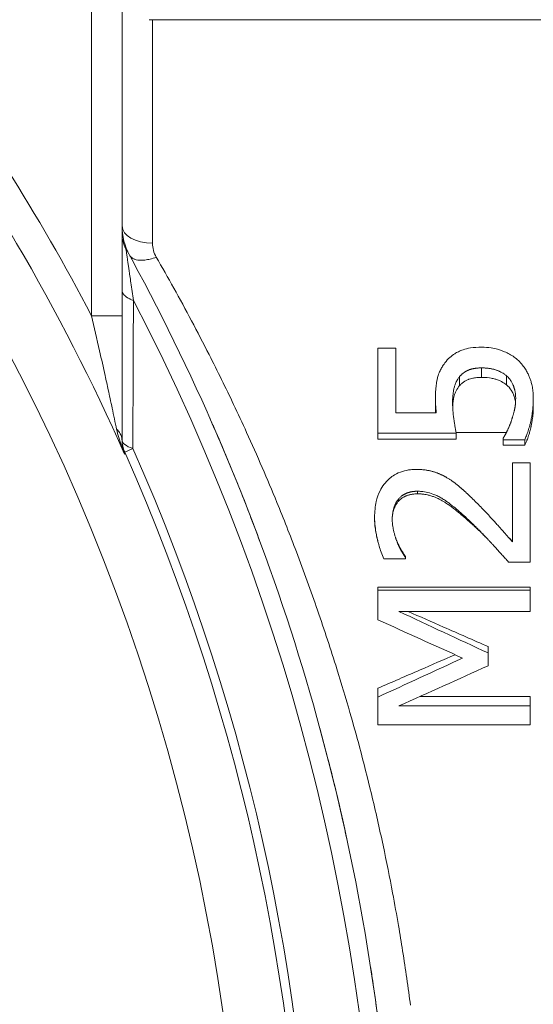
# Model space of a CAD drawing. Header units: millimetres. Extents: x -104 to 382, y -287 to 234.
# Tile 29 of 46: x 55 to 72, y -142 to -109. Entities that reach past the tile are written whole.
import ezdxf

# ---------------------------------------------------------------- set-up
doc = ezdxf.new("R2010")
doc.units = ezdxf.units.MM
doc.linetypes.add('K5LT_BASIC', pattern=[0])
doc.linetypes.add('K5LT_THIN', pattern=[0])
doc.styles.add('KDIMTEXTSTYLE', font='GOST_AU.SHX', dxfattribs={"width": 0.96, "oblique": 15, "height": 5})
doc.dimstyles.new('KDIMSTYLE (1.00)', dxfattribs={"dimtxt": 5, "dimasz": 1, "dimexe": 2, "dimexo": 0, "dimgap": 1, "dimtad": 1, "dimtxsty": 'KDIMTEXTSTYLE', "dimsah": 1, "dimcen": 0, "dimdle": 1, "dimadec": 0, "dimazin": 0, "dimtfac": 0.667, "dimtmove": 0, "dimatfit": 3, "dimfxl": 1, "dimtvp": 1, "dimtolj": 1, "dimtzin": 0, "dimarcsym": 0})

# ---------------------------------------------------------------- blocks, each defined once
blk = doc.blocks.new('KDIMARROW_01')
blk.add_hatch(color=0).paths.add_polyline_path([(0, 0), (-5, 0.658), (-4.5, 0), (-5, -0.658)])
at = {"color": 0, "linetype": 'K5LT_THIN', "lineweight": 18}
for p, q in [((-4.5, 0), (-5, 0.658)), ((-5, 0.658), (0, 0)), ((0, 0), (-5, -0.658)), ((-5, -0.658), (-4.5, 0)), ((0, 0), (-1, 0))]:
    blk.add_line(p, q, dxfattribs=at)

msp = doc.modelspace()

# ---------------------------------------------------------------- linework, layer by layer
at = {"color": 150, "linetype": 'K5LT_BASIC', "lineweight": 20, "true_color": 0x0080ff}
for p, q in [((58.542, -119.188), (58.542, -100.947)), ((74.042, -109.486), (59.542, -109.486)), ((58.542, -123.286), (58.542, -119.188)), ((66.937, -123.041), (66.937, -120.248)), ((66.937, -120.248), (67.525, -120.248)), ((67.525, -120.248), (67.525, -122.374)), ((69.623, -121.481), (69.623, -121.186)), ((71.159, -121.454), (71.159, -121.157)), ((68.829, -122.162), (68.829, -121.908)), ((72.042, -122.159), (72.042, -121.904)), ((67.525, -122.374), (68.858, -122.374)), ((66.937, -123.233), (66.937, -123.041)), ((69.514, -123.041), (66.937, -123.041)), ((69.514, -123.233), (66.937, -123.233)), ((69.514, -123.233), (69.514, -123.041)), ((71.05, -123.256), (71.05, -123.206)), ((71.759, -123.256), (71.05, -123.256)), ((71.05, -123.436), (71.05, -123.256)), ((71.759, -123.436), (71.759, -123.256)), ((71.759, -123.436), (71.05, -123.436)), ((71.358, -124.01), (71.937, -124.01)), ((71.358, -126.602), (71.358, -124.01)), ((71.937, -124.01), (71.937, -127.267)), ((66.832, -125.838), (66.832, -125.8)), ((71.255, -126.486), (71.358, -126.596)), ((67.569, -126.596), (67.569, -126.602)), ((67.845, -127.155), (67.131, -127.155)), ((67.845, -127.082), (67.845, -127.117)), ((67.845, -127.117), (67.845, -127.155)), ((71.937, -127.267), (71.228, -127.267)), ((66.937, -128.093), (66.937, -128.187)), ((66.937, -128.093), (71.937, -128.093)), ((71.937, -128.093), (71.937, -128.187)), ((66.937, -128.187), (71.937, -128.187)), ((66.937, -129.158), (66.937, -128.187)), ((71.937, -128.187), (71.937, -128.886)), ((71.937, -128.886), (67.63, -128.886)), ((70.559, -130.038), (70.559, -130.247)), ((70.559, -130.247), (70.559, -130.665)), ((66.937, -131.403), (66.937, -131.692)), ((66.937, -132.604), (66.937, -131.692)), ((68.314, -131.678), (71.937, -131.678)), ((71.937, -131.678), (71.937, -131.983)), ((67.63, -131.983), (71.937, -131.983)), ((71.937, -131.983), (71.937, -132.604)), ((71.937, -132.604), (66.937, -132.604)), ((65.612, -134.986), (65.613, -134.986))]:
    msp.add_line(p, q, dxfattribs=at)
at = {"color": 7, "linetype": 'K5LT_THIN', "lineweight": 18}
for p, q in [((57.542, -103.775), (57.542, -119.188)), ((59.542, -116.813), (59.542, -109.486)), ((57.542, -119.188), (58.542, -119.188)), ((70.345, -121.21), (70.345, -120.9)), ((71.16, -123.015), (69.509, -123.015)), ((58.628, -123.728), (58.629, -123.661)), ((58.896, -123.542), (58.629, -123.661)), ((68.242, -125.029), (68.242, -124.944)), ((67.614, -125.276), (67.614, -125.205)), ((70.025, -126.016), (70.025, -125.989))]:
    msp.add_line(p, q, dxfattribs=at)
for radius, start, end in [(66.49, 325.86214, 146.98461), (69.465, 27.70724, 36.93144), (68.465, 23.91806, 36.93144), (70.914, 332.44999, 27.55001), (68.493, 336.03077, 23.96923), (68.786, 336.03077, 23.96923)]:
    msp.add_arc((-3.958, -151.486), radius, start, end, dxfattribs=at)
at = {"color": 150, "linetype": 'K5LT_BASIC', "lineweight": 20, "true_color": 0x0080ff}
for centre, radius, start, end in [((59.542, -108.486), 1, 263.8117, 270), ((60.542, -116.244), 2, 180, 208.6517), ((59.542, -116.501), 1, 180, 208.8528), ((-3.958, -151.486), 71.5, 6.95934, 28.85283)]:
    msp.add_arc(centre, radius, start, end, dxfattribs=at)
at = {"color": 7, "linetype": 'K5LT_THIN', "lineweight": 18}
for centre, ratio, end_param in [((59.542, -116.244), 0.569001, 4.712389), ((59.542, -123.255), 0.376374, 4.009888)]:
    msp.add_ellipse(centre, major_axis=(1, 0), ratio=ratio, start_param=3.141593, end_param=end_param, dxfattribs=at)
at = {"color": 150, "linetype": 'K5LT_BASIC', "lineweight": 20, "true_color": 0x0080ff}
msp.add_ellipse((59.542, -123.255), major_axis=(-1, 0), ratio=0.999078, start_param=0, end_param=0.418684, dxfattribs=at)
at = {"color": 7, "linetype": 'K5LT_THIN', "lineweight": 18}
for points in [[(59.665, -117.266), (59.582, -117.124), (59.542, -116.967), (59.542, -116.813)], [(58.896, -123.542), (58.902, -121.908), (58.909, -120.289), (58.915, -118.687)], [(58.364, -122.909), (58.383, -123.002), (58.43, -123.186), (58.519, -123.46), (58.59, -123.64), (58.628, -123.728)]]:
    msp.add_open_spline(points, degree=3, dxfattribs=at)
for points, knots in [([(58.915, -118.687), (58.901, -118.588), (58.873, -118.392), (58.833, -118.12), (58.799, -117.887), (58.773, -117.703), (58.75, -117.55), (58.73, -117.412), (58.709, -117.273), (58.69, -117.141), (58.675, -117.041), (58.668, -116.992), (58.666, -116.983), (58.666, -116.983)], [0, 0, 0, 0, 0.119795, 0.23959, 0.342929, 0.429812, 0.50024, 0.575163, 0.654581, 0.748901, 0.853628, 0.940796, 1, 1, 1, 1]), ([(59.665, -117.266), (59.596, -117.293), (59.468, -117.333), (59.303, -117.364), (59.168, -117.372), (59.056, -117.364), (58.953, -117.34), (58.874, -117.3), (58.819, -117.252), (58.796, -117.219), (58.787, -117.203)], [0, 0, 0, 0, 0.1744, 0.322598, 0.437744, 0.5603, 0.67731, 0.812323, 0.915568, 1, 1, 1, 1]), ([(62.631, -123.015), (62.49, -122.708), (62.22, -122.126), (61.809, -121.276), (61.347, -120.355), (60.632, -118.979), (60.048, -117.929), (59.665, -117.266)], [0, 0, 0, 0, 1.195686, 2.280518, 3.389761, 4.935547, 8, 8, 8, 8]), ([(58.542, -118.36), (58.542, -118.398), (58.566, -118.467), (58.653, -118.557), (58.755, -118.621), (58.844, -118.661), (58.895, -118.68), (58.915, -118.687)], [0, 0, 0, 0, 0.303481, 0.557473, 0.772262, 0.913225, 1, 1, 1, 1]), ([(57.542, -119.188), (57.63, -119.57), (57.78, -120.229), (57.962, -121.043), (58.075, -121.56), (58.153, -121.917), (58.221, -122.237), (58.295, -122.581), (58.341, -122.802), (58.364, -122.909)], [0, 0, 0, 0, 0.296786, 0.50681, 0.631636, 0.706673, 0.794761, 0.892157, 1, 1, 1, 1]), ([(58.364, -122.909), (58.399, -122.943), (58.456, -123.01), (58.51, -123.111), (58.537, -123.203), (58.542, -123.259), (58.542, -123.286)], [0, 0, 0, 0, 0.30306, 0.575847, 0.798069, 1, 1, 1, 1]), ([(68.008, -141.801), (67.973, -141.532), (67.899, -140.979), (67.765, -140.081), (67.611, -139.145), (67.408, -138.009), (67.121, -136.574), (66.756, -134.958), (66.383, -133.484), (66.003, -132.113), (65.555, -130.621), (64.973, -128.855), (64.309, -127.023), (63.692, -125.457), (63.142, -124.154), (62.804, -123.395), (62.631, -123.015)], [0, 0, 0, 0, 1.358552, 2.517018, 3.475399, 4.601489, 6.096553, 7.591534, 8.876374, 9.791193, 10.922464, 12.42153, 13.910706, 15.172573, 16.07612, 17, 17, 17, 17])]:
    msp.add_open_spline(points, degree=3, knots=knots, dxfattribs=at)
at = {"color": 150, "linetype": 'K5LT_BASIC', "lineweight": 20, "true_color": 0x0080ff}
for points, knots in [([(69.141, -120.733), (69.191, -120.667), (69.29, -120.559), (69.442, -120.443), (69.587, -120.361), (69.749, -120.293), (69.994, -120.235), (70.213, -120.219), (70.349, -120.219)], [0, 0, 0, 0, 0.198759, 0.362109, 0.472961, 0.605219, 0.775203, 1, 1, 1, 1]), ([(70.349, -120.219), (70.456, -120.219), (70.634, -120.233), (70.844, -120.277), (70.989, -120.322), (71.119, -120.374), (71.263, -120.444), (71.414, -120.542), (71.508, -120.619), (71.552, -120.66)], [0, 0, 0, 0, 0.22362, 0.382871, 0.478546, 0.568057, 0.70407, 0.855969, 1, 1, 1, 1]), ([(68.829, -121.908), (68.829, -121.801), (68.835, -121.63), (68.855, -121.445), (68.873, -121.335), (68.887, -121.267), (68.901, -121.208), (68.921, -121.141), (68.955, -121.046), (69.008, -120.933), (69.075, -120.824), (69.121, -120.76), (69.141, -120.733)], [0, 0, 0, 0, 0.20365, 0.348817, 0.426823, 0.483107, 0.531025, 0.590522, 0.67342, 0.803218, 0.91785, 1, 1, 1, 1]), ([(71.552, -120.66), (71.601, -120.705), (71.684, -120.795), (71.782, -120.934), (71.855, -121.062), (71.909, -121.18), (71.951, -121.293), (71.989, -121.421), (72.02, -121.572), (72.039, -121.738), (72.042, -121.851), (72.042, -121.904)], [0, 0, 0, 0, 0.160166, 0.294875, 0.403094, 0.49826, 0.580372, 0.664753, 0.783553, 0.900065, 1, 1, 1, 1]), ([(70.345, -120.9), (70.334, -120.9), (70.312, -120.9), (70.279, -120.901), (70.248, -120.902), (70.217, -120.904), (70.187, -120.907), (70.158, -120.91), (70.129, -120.914), (70.102, -120.918), (70.075, -120.923), (70.05, -120.928), (70.025, -120.934), (70.002, -120.94), (69.98, -120.947), (69.959, -120.953), (69.939, -120.961), (69.92, -120.968), (69.901, -120.976), (69.884, -120.984), (69.867, -120.992), (69.851, -121), (69.836, -121.008), (69.821, -121.017), (69.806, -121.026), (69.792, -121.034), (69.779, -121.043), (69.766, -121.052), (69.753, -121.062), (69.741, -121.071), (69.729, -121.08), (69.718, -121.089), (69.706, -121.1), (69.693, -121.111), (69.679, -121.125), (69.663, -121.141), (69.644, -121.161), (69.631, -121.177), (69.623, -121.186)], [0, 0, 0, 0, 0.030576, 0.061586, 0.09291, 0.124391, 0.155818, 0.187159, 0.218445, 0.249581, 0.280639, 0.311212, 0.341362, 0.370732, 0.399695, 0.427691, 0.455097, 0.481746, 0.508179, 0.533963, 0.55935, 0.584117, 0.608719, 0.63269, 0.656257, 0.679261, 0.702096, 0.724405, 0.746335, 0.767662, 0.788749, 0.80927, 0.829457, 0.855726, 0.883713, 0.913419, 0.950612, 1, 1, 1, 1]), ([(71.159, -121.157), (71.134, -121.136), (71.088, -121.101), (71.026, -121.062), (70.98, -121.037), (70.947, -121.02), (70.917, -121.006), (70.887, -120.993), (70.855, -120.981), (70.82, -120.968), (70.783, -120.956), (70.745, -120.946), (70.704, -120.936), (70.662, -120.927), (70.62, -120.92), (70.579, -120.914), (70.539, -120.909), (70.499, -120.906), (70.46, -120.903), (70.422, -120.901), (70.383, -120.9), (70.357, -120.9), (70.345, -120.9)], [0, 0, 0, 0, 0.125199, 0.218927, 0.281238, 0.320958, 0.360549, 0.401207, 0.443068, 0.48748, 0.533188, 0.580767, 0.628925, 0.676695, 0.723485, 0.767615, 0.810032, 0.849993, 0.889202, 0.926892, 0.963851, 1, 1, 1, 1]), ([(69.623, -121.186), (69.616, -121.194), (69.6, -121.214), (69.572, -121.251), (69.542, -121.298), (69.513, -121.352), (69.49, -121.404), (69.472, -121.452), (69.456, -121.5), (69.443, -121.55), (69.432, -121.601), (69.422, -121.653), (69.413, -121.708), (69.405, -121.772), (69.398, -121.844), (69.394, -121.914), (69.393, -121.973), (69.392, -122.006), (69.392, -122.02)], [0, 0, 0, 0, 0.042231, 0.10088, 0.178529, 0.260955, 0.33161, 0.389057, 0.447613, 0.507053, 0.566163, 0.623813, 0.680253, 0.74895, 0.828658, 0.903388, 0.959747, 1, 1, 1, 1]), ([(70.345, -121.21), (70.272, -121.21), (70.158, -121.217), (70.029, -121.24), (69.958, -121.26), (69.919, -121.275), (69.875, -121.293), (69.83, -121.315), (69.761, -121.356), (69.696, -121.404), (69.646, -121.455), (69.623, -121.481)], [0, 0, 0, 0, 2.432166, 4.130041, 5.460283, 5.789571, 6.11516, 7.77731, 8.293235, 10.233352, 12, 12, 12, 12]), ([(71.159, -121.454), (71.11, -121.414), (71.027, -121.36), (70.916, -121.309), (70.843, -121.282), (70.766, -121.258), (70.625, -121.226), (70.475, -121.211), (70.36, -121.21), (70.345, -121.21)], [0, 0, 0, 0, 2.45657, 3.862852, 4.605218, 5.319902, 6.746457, 9.581024, 10, 10, 10, 10]), ([(71.463, -121.891), (71.463, -121.878), (71.462, -121.85), (71.46, -121.809), (71.457, -121.769), (71.452, -121.73), (71.446, -121.692), (71.439, -121.656), (71.431, -121.621), (71.422, -121.588), (71.413, -121.556), (71.403, -121.525), (71.392, -121.495), (71.381, -121.467), (71.368, -121.436), (71.35, -121.4), (71.327, -121.357), (71.296, -121.309), (71.257, -121.258), (71.212, -121.207), (71.177, -121.174), (71.159, -121.157)], [0, 0, 0, 0, 0.050184, 0.099916, 0.149122, 0.197239, 0.244834, 0.290385, 0.334397, 0.375944, 0.416603, 0.455538, 0.493651, 0.530812, 0.567821, 0.616367, 0.675756, 0.749645, 0.827894, 0.912571, 1, 1, 1, 1]), ([(69.623, -121.481), (69.577, -121.531), (69.522, -121.611), (69.471, -121.731), (69.445, -121.814), (69.426, -121.896), (69.413, -121.971), (69.405, -122.038), (69.399, -122.096), (69.397, -122.132), (69.396, -122.149)], [0, 0, 0, 0, 3.476137, 4.890457, 6.265311, 7.493329, 8.63087, 9.538541, 10.32825, 11, 11, 11, 11]), ([(71.458, -122.042), (71.452, -121.988), (71.437, -121.907), (71.41, -121.822), (71.394, -121.778), (71.37, -121.718), (71.305, -121.598), (71.222, -121.506), (71.159, -121.454)], [0, 0, 0, 0, 2.202954, 3.331156, 3.572391, 4.078088, 5.908913, 9, 9, 9, 9]), ([(68.858, -122.374), (68.857, -122.367), (68.855, -122.352), (68.852, -122.33), (68.85, -122.309), (68.848, -122.288), (68.846, -122.268), (68.844, -122.249), (68.842, -122.231), (68.841, -122.214), (68.84, -122.197), (68.838, -122.182), (68.837, -122.167), (68.837, -122.154), (68.836, -122.141), (68.835, -122.128), (68.835, -122.113), (68.833, -122.091), (68.832, -122.058), (68.831, -122.014), (68.829, -121.962), (68.829, -121.926), (68.829, -121.908)], [0, 0, 0, 0, 0.045875, 0.090497, 0.133942, 0.175423, 0.215932, 0.254039, 0.290632, 0.325067, 0.358845, 0.390269, 0.420029, 0.447107, 0.473228, 0.499586, 0.527157, 0.570967, 0.639186, 0.739424, 0.862823, 1, 1, 1, 1]), ([(69.392, -122.02), (69.392, -122.089), (69.396, -122.213), (69.408, -122.369), (69.42, -122.477), (69.429, -122.543), (69.436, -122.594), (69.444, -122.645), (69.456, -122.72), (69.472, -122.82), (69.492, -122.935), (69.507, -123.007), (69.514, -123.041)], [0, 0, 0, 0, 0.183213, 0.32916, 0.411889, 0.470503, 0.505064, 0.546817, 0.609075, 0.714676, 0.850034, 1, 1, 1, 1]), ([(71.317, -122.646), (71.321, -122.634), (71.329, -122.61), (71.341, -122.574), (71.352, -122.539), (71.363, -122.503), (71.373, -122.469), (71.382, -122.436), (71.391, -122.405), (71.399, -122.375), (71.406, -122.347), (71.413, -122.321), (71.419, -122.298), (71.424, -122.276), (71.428, -122.256), (71.432, -122.236), (71.436, -122.214), (71.441, -122.188), (71.445, -122.16), (71.449, -122.133), (71.452, -122.108), (71.454, -122.087), (71.455, -122.07), (71.457, -122.055), (71.458, -122.043), (71.459, -122.03), (71.459, -122.017), (71.46, -121.999), (71.461, -121.981), (71.462, -121.963), (71.462, -121.949), (71.463, -121.925), (71.463, -121.906), (71.463, -121.891)], [0, 0, 0, 0, 0.041704, 0.084824, 0.12925, 0.174791, 0.220933, 0.266216, 0.310381, 0.35238, 0.393286, 0.430617, 0.465235, 0.495731, 0.524591, 0.55259, 0.581094, 0.620866, 0.660258, 0.699222, 0.731007, 0.758777, 0.782538, 0.798341, 0.814271, 0.830526, 0.846992, 0.863718, 0.897448, 0.914466, 0.931579, 0.948696, 1, 1, 1, 1]), ([(72.042, -121.904), (72.042, -121.965), (72.039, -122.086), (72.025, -122.256), (72.006, -122.403), (71.987, -122.516), (71.969, -122.606), (71.949, -122.695), (71.919, -122.817), (71.874, -122.967), (71.818, -123.122), (71.778, -123.215), (71.759, -123.256)], [0, 0, 0, 0, 0.124653, 0.249306, 0.350776, 0.429062, 0.483737, 0.53847, 0.61355, 0.748541, 0.88412, 1, 1, 1, 1]), ([(68.835, -122.374), (68.835, -122.373), (68.835, -122.368), (68.835, -122.356), (68.833, -122.335), (68.832, -122.304), (68.831, -122.262), (68.829, -122.213), (68.829, -122.18), (68.829, -122.162)], [0.4912293, 0.4912293, 0.4912293, 0.4912293, 0.4995882, 0.5271584, 0.5709677, 0.6391862, 0.7394239, 0.8628226, 1, 1, 1, 1]), ([(72.042, -122.159), (72.042, -122.211), (72.04, -122.293), (72.034, -122.391), (72.027, -122.459), (72.021, -122.513), (72.011, -122.591), (71.997, -122.678), (71.981, -122.763), (71.97, -122.813), (71.961, -122.854), (71.952, -122.894), (71.938, -122.949), (71.926, -122.99), (71.919, -123.015)], [0, 0, 0, 0, 2.443584, 4.214736, 5.313455, 6.082521, 6.982587, 9.387299, 10.545641, 11.419624, 12.045815, 12.753499, 13.564711, 15, 15, 15, 15]), ([(61.401, -122.495), (61.414, -122.524), (61.426, -122.552), (61.452, -122.61), (61.465, -122.64), (61.487, -122.689), (61.495, -122.708), (61.509, -122.74), (61.515, -122.752), (61.523, -122.772), (61.527, -122.78), (61.534, -122.796), (61.537, -122.804), (61.542, -122.815), (61.544, -122.819), (61.548, -122.828), (61.55, -122.833), (61.556, -122.846), (61.56, -122.855), (61.571, -122.882), (61.579, -122.9), (61.602, -122.953), (61.618, -122.988), (61.664, -123.094), (61.694, -123.165), (61.785, -123.376), (61.846, -123.517), (62.024, -123.939), (62.141, -124.221), (62.419, -124.902), (62.577, -125.301), (62.845, -125.997), (62.957, -126.293), (63.067, -126.589)], [7.212512, 7.212512, 7.212512, 7.212512, 7.598562, 7.598562, 8.001747, 8.001747, 8.260065, 8.260065, 8.425567, 8.425567, 8.531603, 8.531603, 8.637639, 8.637639, 8.691473, 8.691473, 8.753463, 8.753463, 8.874181, 8.874181, 9.113985, 9.113985, 9.590331, 9.590331, 10.536498, 10.536498, 12.415781, 12.415781, 16.148246, 16.148246, 21.348246, 21.348246, 25.165325, 25.165325, 25.165325, 25.165325]), ([(71.05, -123.206), (71.053, -123.201), (71.059, -123.193), (71.068, -123.179), (71.077, -123.164), (71.087, -123.149), (71.096, -123.133), (71.106, -123.116), (71.116, -123.099), (71.126, -123.08), (71.137, -123.06), (71.148, -123.039), (71.159, -123.017), (71.171, -122.993), (71.183, -122.969), (71.195, -122.943), (71.208, -122.916), (71.22, -122.889), (71.232, -122.862), (71.244, -122.833), (71.256, -122.804), (71.268, -122.774), (71.281, -122.744), (71.293, -122.712), (71.305, -122.679), (71.313, -122.657), (71.317, -122.646)], [0, 0, 0, 0, 0.0416, 0.081485, 0.120479, 0.158499, 0.196103, 0.233563, 0.271143, 0.309189, 0.347645, 0.387204, 0.427604, 0.469475, 0.512221, 0.555443, 0.598378, 0.641262, 0.68403, 0.727075, 0.770461, 0.814727, 0.859659, 0.905702, 0.952476, 1, 1, 1, 1]), ([(71.919, -123.015), (71.909, -123.051), (71.889, -123.116), (71.86, -123.198), (71.836, -123.262), (71.816, -123.311), (71.797, -123.354), (71.778, -123.396), (71.765, -123.423), (71.759, -123.436)], [0, 0, 0, 0, 2.28859, 4.251118, 5.653398, 6.821495, 7.862854, 8.922355, 10, 10, 10, 10]), ([(66.832, -125.8), (66.832, -125.613), (66.864, -125.299), (66.985, -124.953), (67.116, -124.743), (67.227, -124.612), (67.34, -124.505), (67.504, -124.387), (67.731, -124.286), (67.977, -124.236), (68.138, -124.227), (68.205, -124.227)], [0, 0, 0, 0, 0.189317, 0.346094, 0.457112, 0.518637, 0.576768, 0.6701, 0.802364, 0.920789, 1, 1, 1, 1]), ([(68.205, -124.227), (68.226, -124.227), (68.266, -124.228), (68.325, -124.23), (68.383, -124.234), (68.44, -124.239), (68.495, -124.246), (68.547, -124.254), (68.598, -124.263), (68.647, -124.273), (68.695, -124.285), (68.74, -124.297), (68.783, -124.31), (68.824, -124.323), (68.863, -124.337), (68.901, -124.351), (68.937, -124.365), (68.971, -124.379), (69.004, -124.393), (69.036, -124.408), (69.066, -124.423), (69.096, -124.438), (69.125, -124.453), (69.152, -124.468), (69.179, -124.484), (69.197, -124.494), (69.206, -124.5)], [0, 0, 0, 0, 0.051375, 0.102858, 0.154266, 0.205034, 0.255334, 0.304467, 0.352829, 0.399994, 0.446711, 0.491778, 0.535655, 0.577651, 0.618949, 0.658382, 0.696671, 0.733414, 0.769755, 0.804909, 0.839271, 0.87244, 0.905211, 0.937198, 0.968796, 1, 1, 1, 1]), ([(69.206, -124.5), (69.22, -124.508), (69.246, -124.524), (69.286, -124.548), (69.324, -124.573), (69.362, -124.598), (69.398, -124.623), (69.432, -124.648), (69.465, -124.672), (69.497, -124.696), (69.527, -124.72), (69.556, -124.743), (69.583, -124.765), (69.608, -124.787), (69.632, -124.807), (69.655, -124.827), (69.677, -124.846), (69.697, -124.864), (69.717, -124.882), (69.737, -124.899), (69.757, -124.917), (69.777, -124.935), (69.799, -124.955), (69.825, -124.979), (69.853, -125.005), (69.881, -125.031), (69.906, -125.055), (69.931, -125.078), (69.956, -125.102), (69.981, -125.126), (70.008, -125.152), (70.034, -125.178), (70.052, -125.196), (70.061, -125.205)], [0, 0, 0, 0, 0.047242, 0.09302, 0.137469, 0.179888, 0.221362, 0.260587, 0.298448, 0.334289, 0.369509, 0.402598, 0.434213, 0.463495, 0.491983, 0.518482, 0.543777, 0.567601, 0.591143, 0.614349, 0.637487, 0.660755, 0.684213, 0.717043, 0.75096, 0.785967, 0.813815, 0.842592, 0.872786, 0.903477, 0.935147, 0.967321, 1, 1, 1, 1]), ([(68.242, -124.944), (68.231, -124.944), (68.211, -124.944), (68.181, -124.945), (68.152, -124.947), (68.124, -124.949), (68.097, -124.953), (68.07, -124.956), (68.045, -124.961), (68.021, -124.965), (67.997, -124.971), (67.975, -124.977), (67.954, -124.983), (67.933, -124.989), (67.914, -124.996), (67.895, -125.003), (67.878, -125.01), (67.861, -125.017), (67.845, -125.025), (67.83, -125.032), (67.816, -125.04), (67.803, -125.047), (67.789, -125.055), (67.776, -125.063), (67.76, -125.073), (67.739, -125.087), (67.71, -125.108), (67.678, -125.136), (67.644, -125.169), (67.624, -125.192), (67.614, -125.205)], [0, 0, 0, 0, 0.036534, 0.073036, 0.109384, 0.145159, 0.180522, 0.215006, 0.248934, 0.282043, 0.31488, 0.346684, 0.377729, 0.40751, 0.436802, 0.464851, 0.492175, 0.518482, 0.544501, 0.569452, 0.593609, 0.616502, 0.6389, 0.662173, 0.686812, 0.725464, 0.780536, 0.851839, 0.926238, 1, 1, 1, 1]), ([(70.025, -125.989), (69.951, -125.918), (69.808, -125.783), (69.61, -125.606), (69.438, -125.462), (69.301, -125.354), (69.201, -125.281), (69.126, -125.23), (69.064, -125.19), (69.002, -125.153), (68.917, -125.107), (68.773, -125.04), (68.585, -124.979), (68.395, -124.949), (68.284, -124.944), (68.242, -124.944)], [0, 0, 0, 0, 0.088249, 0.176498, 0.264746, 0.336917, 0.393009, 0.433023, 0.471331, 0.507932, 0.555231, 0.639896, 0.791683, 0.920039, 1, 1, 1, 1]), ([(67.614, -125.205), (67.599, -125.223), (67.57, -125.262), (67.53, -125.327), (67.493, -125.402), (67.462, -125.485), (67.44, -125.57), (67.425, -125.651), (67.417, -125.72), (67.413, -125.776), (67.411, -125.817), (67.411, -125.841), (67.411, -125.852)], [0, 0, 0, 0, 0.109653, 0.228371, 0.356304, 0.491381, 0.624218, 0.739218, 0.838804, 0.90786, 0.961658, 1, 1, 1, 1]), ([(67.614, -125.276), (67.592, -125.301), (67.554, -125.351), (67.51, -125.428), (67.477, -125.5), (67.453, -125.57), (67.435, -125.642), (67.421, -125.718), (67.413, -125.795), (67.411, -125.846), (67.411, -125.87)], [0, 0, 0, 0, 0.1609182, 0.3038866, 0.4288554, 0.5379806, 0.6491292, 0.7641165, 0.8811118, 0.9771722, 0.9771722, 0.9771722, 0.9771722]), ([(68.242, -125.029), (68.221, -125.029), (68.179, -125.03), (68.12, -125.035), (68.066, -125.042), (68.014, -125.051), (67.968, -125.062), (67.925, -125.075), (67.887, -125.088), (67.852, -125.103), (67.82, -125.118), (67.79, -125.134), (67.757, -125.153), (67.721, -125.177), (67.682, -125.207), (67.645, -125.241), (67.623, -125.265), (67.614, -125.276)], [0, 0, 0, 0, 0.07559, 0.149795, 0.22203, 0.290865, 0.358041, 0.420372, 0.47952, 0.533829, 0.586403, 0.637885, 0.690024, 0.760339, 0.843246, 0.928964, 1, 1, 1, 1]), ([(70.025, -126.016), (69.967, -125.965), (69.859, -125.868), (69.713, -125.742), (69.591, -125.64), (69.478, -125.55), (69.365, -125.464), (69.248, -125.38), (69.141, -125.309), (69.056, -125.257), (68.997, -125.225), (68.945, -125.198), (68.878, -125.166), (68.787, -125.128), (68.678, -125.092), (68.575, -125.065), (68.487, -125.049), (68.419, -125.039), (68.359, -125.034), (68.301, -125.031), (68.261, -125.03), (68.242, -125.029)], [0, 0, 0, 0, 0.070142, 0.132304, 0.188259, 0.238008, 0.294622, 0.359128, 0.427723, 0.481611, 0.517991, 0.545428, 0.585618, 0.650187, 0.723141, 0.796488, 0.848768, 0.891212, 0.926599, 0.962862, 1, 1, 1, 1]), ([(70.061, -125.205), (70.157, -125.297), (70.324, -125.465), (70.537, -125.688), (70.665, -125.828), (70.735, -125.905), (70.778, -125.952), (70.824, -126.004), (70.884, -126.07), (70.972, -126.168), (71.092, -126.302), (71.23, -126.458), (71.317, -126.555), (71.358, -126.602)], [0, 0, 0, 0, 0.208374, 0.358745, 0.445687, 0.473585, 0.500941, 0.532236, 0.569645, 0.627047, 0.727484, 0.856594, 1, 1, 1, 1]), ([(67.131, -127.155), (67.103, -127.093), (67.053, -126.967), (66.993, -126.777), (66.956, -126.643), (66.938, -126.573), (66.924, -126.518), (66.906, -126.443), (66.876, -126.298), (66.842, -126.073), (66.832, -125.898), (66.832, -125.8)], [0, 0, 0, 0, 0.213092, 0.371355, 0.44525, 0.491113, 0.50981, 0.549045, 0.635625, 0.791998, 1, 1, 1, 1]), ([(66.917, -126.486), (66.914, -126.476), (66.905, -126.438), (66.889, -126.367), (66.869, -126.264), (66.851, -126.15), (66.839, -126.033), (66.834, -125.931), (66.832, -125.867), (66.832, -125.838)], [0.5370285, 0.5370285, 0.5370285, 0.5370285, 0.5576673, 0.6148934, 0.6840611, 0.7727414, 0.8562664, 0.93656, 1, 1, 1, 1]), ([(67.411, -125.852), (67.411, -125.867), (67.411, -125.898), (67.413, -125.944), (67.417, -125.99), (67.422, -126.038), (67.428, -126.086), (67.436, -126.135), (67.445, -126.185), (67.456, -126.235), (67.468, -126.284), (67.48, -126.333), (67.494, -126.38), (67.508, -126.427), (67.519, -126.462), (67.525, -126.482), (67.527, -126.486)], [0, 0, 0, 0, 0.0587481, 0.118367, 0.178867, 0.2408647, 0.3040013, 0.3689171, 0.4348729, 0.5015599, 0.5679524, 0.6333409, 0.697914, 0.7609646, 0.8229003, 0.84141, 0.84141, 0.84141, 0.84141]), ([(70.518, -126.486), (70.509, -126.477), (70.483, -126.449), (70.437, -126.402), (70.38, -126.342), (70.329, -126.29), (70.287, -126.247), (70.253, -126.213), (70.217, -126.178), (70.181, -126.141), (70.143, -126.104), (70.104, -126.066), (70.065, -126.027), (70.038, -126.002), (70.025, -125.989)], [0.5928204, 0.5928204, 0.5928204, 0.5928204, 0.6141748, 0.6604804, 0.7083652, 0.759678, 0.7863772, 0.8144431, 0.8434088, 0.8736987, 0.9043978, 0.9359058, 0.9677781, 1, 1, 1, 1]), ([(70.518, -126.486), (70.509, -126.478), (70.483, -126.451), (70.437, -126.406), (70.38, -126.35), (70.329, -126.301), (70.287, -126.26), (70.253, -126.228), (70.217, -126.195), (70.181, -126.16), (70.143, -126.125), (70.104, -126.089), (70.065, -126.053), (70.038, -126.029), (70.025, -126.016)], [0.5929044, 0.5929044, 0.5929044, 0.5929044, 0.6141733, 0.660478, 0.708364, 0.7596799, 0.7863812, 0.8144493, 0.8434179, 0.873711, 0.9044126, 0.9359198, 0.9677875, 1, 1, 1, 1]), ([(67.527, -126.486), (67.53, -126.496), (67.539, -126.521), (67.553, -126.56), (67.564, -126.588), (67.569, -126.602)], [0.84141, 0.84141, 0.84141, 0.84141, 0.883046, 0.9420389, 1, 1, 1, 1]), ([(67.527, -126.486), (67.53, -126.495), (67.539, -126.518), (67.552, -126.555), (67.563, -126.582), (67.569, -126.596)], [0.8415902, 0.8415902, 0.8415902, 0.8415902, 0.8813868, 0.9411809, 1, 1, 1, 1]), ([(71.228, -127.267), (71.21, -127.246), (71.173, -127.205), (71.119, -127.144), (71.066, -127.085), (71.013, -127.027), (70.962, -126.97), (70.913, -126.916), (70.867, -126.865), (70.822, -126.816), (70.78, -126.769), (70.74, -126.725), (70.702, -126.685), (70.668, -126.647), (70.635, -126.612), (70.604, -126.578), (70.575, -126.547), (70.547, -126.517), (70.528, -126.497), (70.518, -126.486)], [0, 0, 0, 0, 0.0433868, 0.0868253, 0.130237, 0.1730443, 0.2155357, 0.256304, 0.2957704, 0.3331146, 0.3696451, 0.4036286, 0.4358104, 0.4651775, 0.493453, 0.5194775, 0.5443492, 0.5678401, 0.5928204, 0.5928204, 0.5928204, 0.5928204]), ([(67.569, -126.596), (67.573, -126.605), (67.581, -126.624), (67.593, -126.652), (67.605, -126.679), (67.617, -126.705), (67.629, -126.729), (67.64, -126.752), (67.652, -126.774), (67.663, -126.795), (67.675, -126.815), (67.686, -126.834), (67.697, -126.854), (67.709, -126.872), (67.72, -126.89), (67.73, -126.907), (67.742, -126.925), (67.755, -126.946), (67.769, -126.969), (67.783, -126.99), (67.794, -127.008), (67.803, -127.021), (67.811, -127.033), (67.818, -127.044), (67.825, -127.054), (67.832, -127.064), (67.838, -127.073), (67.843, -127.079), (67.845, -127.082)], [0, 0, 0, 0, 0.054629, 0.105997, 0.154624, 0.199721, 0.243198, 0.283816, 0.322913, 0.360182, 0.397194, 0.433435, 0.469393, 0.504855, 0.540116, 0.574302, 0.607786, 0.651344, 0.70506, 0.758176, 0.799919, 0.830355, 0.860206, 0.889093, 0.917615, 0.945396, 0.97282, 1, 1, 1, 1]), ([(67.569, -126.602), (67.573, -126.612), (67.581, -126.632), (67.593, -126.662), (67.605, -126.69), (67.617, -126.718), (67.629, -126.743), (67.64, -126.768), (67.652, -126.791), (67.663, -126.813), (67.675, -126.834), (67.686, -126.855), (67.697, -126.875), (67.709, -126.895), (67.72, -126.914), (67.73, -126.932), (67.741, -126.949), (67.75, -126.966), (67.761, -126.984), (67.772, -127.002), (67.784, -127.021), (67.794, -127.038), (67.803, -127.053), (67.811, -127.065), (67.818, -127.076), (67.825, -127.087), (67.832, -127.098), (67.838, -127.108), (67.843, -127.114), (67.845, -127.117)], [0, 0, 0, 0, 0.054534, 0.105873, 0.154517, 0.199669, 0.243213, 0.283897, 0.323049, 0.360348, 0.397361, 0.433592, 0.469542, 0.504979, 0.540203, 0.574357, 0.607817, 0.640537, 0.673149, 0.715897, 0.758175, 0.799924, 0.830367, 0.860225, 0.889115, 0.917638, 0.945416, 0.972828, 1, 1, 1, 1]), ([(67.932, -128.886), (68.32, -129.057), (69.195, -129.442), (70.071, -129.825), (70.559, -130.038)], [0.1031556, 0.1031556, 0.1031556, 0.1031556, 0.5, 1, 1, 1, 1]), ([(66.937, -131.403), (67.401, -131.204), (68.247, -130.839), (69.092, -130.471), (69.474, -130.304)], [0, 0, 0, 0, 0.5, 0.9114919, 0.9114919, 0.9114919, 0.9114919]), ([(65.034, -132.71), (65.126, -133.048), (65.215, -133.384), (65.403, -134.114), (65.499, -134.507), (65.599, -134.924), (65.606, -134.955), (65.614, -134.99), (65.615, -134.994), (65.63, -135.055), (65.643, -135.111), (65.66, -135.184), (65.664, -135.201), (65.669, -135.222), (65.67, -135.227), (65.672, -135.237), (65.673, -135.242), (65.676, -135.251), (65.677, -135.255), (65.68, -135.268), (65.681, -135.277), (65.687, -135.302), (65.691, -135.318), (65.703, -135.369), (65.71, -135.402), (65.733, -135.501), (65.748, -135.567), (65.793, -135.764), (65.822, -135.894), (65.878, -136.149), (65.905, -136.274), (65.932, -136.397)], [0.825968, 0.825968, 0.825968, 0.825968, 5, 5, 10, 10, 10.403439, 10.403439, 10.454402, 10.454402, 11.190799, 11.190799, 11.407483, 11.407483, 11.471242, 11.471242, 11.535001, 11.535001, 11.591867, 11.591867, 11.702153, 11.702153, 11.921001, 11.921001, 12.358698, 12.358698, 13.230645, 13.230645, 14.967646, 14.967646, 16.650426, 16.650426, 16.650426, 16.650426]), ([(66.7, -140.54), (66.725, -140.7), (66.748, -140.856), (66.772, -141.017), (66.774, -141.027), (66.78, -141.071), (66.785, -141.104), (66.794, -141.162), (66.797, -141.186), (66.803, -141.228), (66.806, -141.245), (66.81, -141.275), (66.812, -141.288), (66.815, -141.31), (66.816, -141.319), (66.818, -141.334), (66.819, -141.341), (66.821, -141.352), (66.822, -141.357), (66.823, -141.365), (66.823, -141.369), (66.824, -141.375), (66.825, -141.377), (66.825, -141.383), (66.826, -141.385), (66.826, -141.389), (66.827, -141.391), (66.827, -141.396), (66.828, -141.4), (66.829, -141.409), (66.83, -141.416), (66.833, -141.435), (66.835, -141.448), (66.84, -141.485), (66.843, -141.51), (66.854, -141.585), (66.861, -141.633), (66.881, -141.778), (66.893, -141.871), (66.926, -142.115), (66.945, -142.261), (66.982, -142.549), (66.999, -142.689), (67.016, -142.823)], [0.656426, 0.656426, 0.656426, 0.656426, 4.8, 4.8, 5.072261, 5.072261, 6.003407, 6.003407, 6.680358, 6.680358, 7.172508, 7.172508, 7.530305, 7.530305, 7.790427, 7.790427, 7.979537, 7.979537, 8.117022, 8.117022, 8.216975, 8.216975, 8.289641, 8.289641, 8.362308, 8.362308, 8.414929, 8.414929, 8.510147, 8.510147, 8.695572, 8.695572, 9.063917, 9.063917, 9.795594, 9.795594, 11.248927, 11.248927, 14.135545, 14.135545, 18.935545, 18.935545, 23.99955, 23.99955, 23.99955, 23.99955])]:
    msp.add_open_spline(points, degree=3, knots=knots, dxfattribs=at)
for points in [[(58.628, -123.728), (58.61, -123.683), (58.578, -123.588), (58.549, -123.44), (58.542, -123.338), (58.542, -123.286)], [(67.63, -128.886), (68.606, -129.342), (69.583, -129.796), (70.559, -130.247)], [(69.721, -130.414), (68.793, -129.998), (67.865, -129.579), (66.937, -129.158)], [(66.937, -131.692), (67.865, -131.271), (68.793, -130.844), (69.721, -130.414)], [(70.559, -130.665), (69.583, -131.109), (68.606, -131.549), (67.63, -131.983)]]:
    msp.add_open_spline(points, degree=3, dxfattribs=at)

# ---------------------------------------------------------------- dimensions: what is measured, and where the dimension line sits
at = {"color": 7}
msp.add_linear_dim(base=(-3.958, -70.51), p1=(74.042, -109.486), p2=(-3.958, -151.486), location=(35.042, -70.51), dimstyle='KDIMSTYLE (1.00)', override={"dimexo": 0, "dimpost": '\\H5.0;\\W0.965;\\Q15;<>', "dimblk1": 'KDIMARROW_01', "dimblk2": 'KDIMARROW_01', "dimse1": 0, "dimse2": 0, "dimclrt": 7, "dimtolj": 1}, dxfattribs=at).render()

doc.saveas('drawing.dxf')
